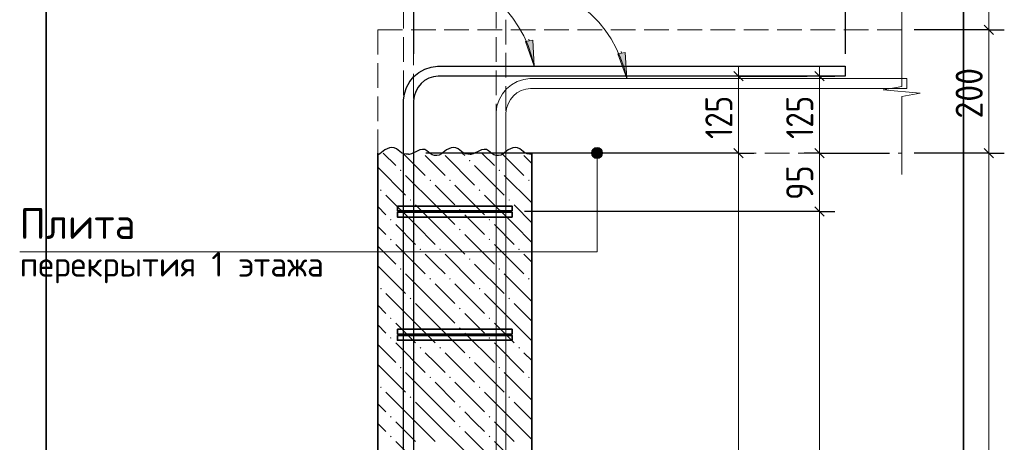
# Model space of a CAD drawing. Header units: millimetres. Extents: x 0 to 42000, y 0 to 29700.
# Tile 8 of 21: x 13305 to 21289, y 21684 to 25115. Entities that reach past the tile are written whole.
import ezdxf

# ---------------------------------------------------------------- set-up
doc = ezdxf.new("R2010")
doc.units = ezdxf.units.MM
doc.linetypes.add('______2', pattern=[270, 200, -70])
for name, color, linetype, lineweight in [('S1 Продольная арматура', 52, 'Continuous', 25), ('S2 ДОП Продольная арматура', 52, 'Continuous', 25), ('Standard', 7, 'Continuous', 25), ('ЖБ Перекрытие верхний уровень', 7, 'Continuous', 18), ('Затяжка', 52, 'Continuous', 25), ('Позиционная метка диаметр_ шаг', 7, 'Continuous', 13), ('Позиционная метка линия выноска', 7, 'Continuous', 13), ('Примечания', 7, 'Continuous', 13), ('Хомут', 52, 'Continuous', 25)]:
    doc.layers.add(name, color=color, linetype=linetype, lineweight=lineweight)
doc.layers.add('ЖБ Пилон', color=7, linetype='______2', lineweight=13, true_color=0xa0a0a0)
doc.styles.add('ISOCPEUR', font='txt')

msp = doc.modelspace()

# ---------------------------------------------------------------- hatches: boundary and pattern name
at = {"layer": 'ЖБ Пилон', "linetype": 'Continuous', "lineweight": 18, "transparency": 33554687}
for points in [[(16947.5, 23970.8), (16954, 23977.3), (16960.5, 23970.8), (16954, 23964.3)], [(16387.5, 23890.8), (16394, 23897.3), (16400.5, 23890.8), (16394, 23884.3)], [(17187.5, 23890.8), (17194, 23897.3), (17200.5, 23890.8), (17194, 23884.3)], [(16627.5, 23810.8), (16634, 23817.3), (16640.5, 23810.8), (16634, 23804.3)], [(16787.5, 23810.8), (16794, 23817.3), (16800.5, 23810.8), (16794, 23804.3)], [(17427.5, 23810.8), (17434, 23817.3), (17440.5, 23810.8), (17434, 23804.3)], [(16227.5, 23730.8), (16234, 23737.3), (16240.5, 23730.8), (16234, 23724.3)], [(17027.5, 23730.8), (17034, 23737.3), (17040.5, 23730.8), (17034, 23724.3)], [(16467.5, 23650.8), (16474, 23657.3), (16480.5, 23650.8), (16474, 23644.3)], [(17267.5, 23650.8), (17274, 23657.3), (17280.5, 23650.8), (17274, 23644.3)], [(16867.5, 23570.8), (16874, 23577.3), (16880.5, 23570.8), (16874, 23564.3)], [(16307.5, 23490.8), (16314, 23497.3), (16320.5, 23490.8), (16314, 23484.3)], [(17107.5, 23490.8), (17114, 23497.3), (17120.5, 23490.8), (17114, 23484.3)], [(16867.5, 23410.8), (16874, 23417.3), (16880.5, 23410.8), (16874, 23404.3)], [(16307.5, 23330.8), (16314, 23337.3), (16320.5, 23330.8), (16314, 23324.3)], [(17107.5, 23330.8), (17114, 23337.3), (17120.5, 23330.8), (17114, 23324.3)], [(16547.5, 23250.8), (16554, 23257.3), (16560.5, 23250.8), (16554, 23244.3)], [(16707.5, 23250.8), (16714, 23257.3), (16720.5, 23250.8), (16714, 23244.3)], [(17347.5, 23250.8), (17354, 23257.3), (17360.5, 23250.8), (17354, 23244.3)], [(16947.5, 23170.8), (16954, 23177.3), (16960.5, 23170.8), (16954, 23164.3)], [(16387.5, 23090.8), (16394, 23097.3), (16400.5, 23090.8), (16394, 23084.3)], [(17187.5, 23090.8), (17194, 23097.3), (17200.5, 23090.8), (17194, 23084.3)], [(16627.5, 23010.8), (16634, 23017.3), (16640.5, 23010.8), (16634, 23004.3)], [(16787.5, 23010.8), (16794, 23017.3), (16800.5, 23010.8), (16794, 23004.3)], [(17427.5, 23010.8), (17434, 23017.3), (17440.5, 23010.8), (17434, 23004.3)], [(16227.5, 22930.8), (16234, 22937.3), (16240.5, 22930.8), (16234, 22924.3)], [(17027.5, 22930.8), (17034, 22937.3), (17040.5, 22930.8), (17034, 22924.3)], [(16467.5, 22850.8), (16474, 22857.3), (16480.5, 22850.8), (16474, 22844.3)], [(17267.5, 22850.8), (17274, 22857.3), (17280.5, 22850.8), (17274, 22844.3)], [(16867.5, 22770.8), (16874, 22777.3), (16880.5, 22770.8), (16874, 22764.3)], [(16307.5, 22690.8), (16314, 22697.3), (16320.5, 22690.8), (16314, 22684.3)], [(17107.5, 22690.8), (17114, 22697.3), (17120.5, 22690.8), (17114, 22684.3)], [(16867.5, 22610.8), (16874, 22617.3), (16880.5, 22610.8), (16874, 22604.3)], [(16307.5, 22530.8), (16314, 22537.3), (16320.5, 22530.8), (16314, 22524.3)], [(17107.5, 22530.8), (17114, 22537.3), (17120.5, 22530.8), (17114, 22524.3)], [(16547.5, 22450.8), (16554, 22457.3), (16560.5, 22450.8), (16554, 22444.3)], [(16707.5, 22450.8), (16714, 22457.3), (16720.5, 22450.8), (16714, 22444.3)], [(17347.5, 22450.8), (17354, 22457.3), (17360.5, 22450.8), (17354, 22444.3)], [(16947.5, 22370.8), (16954, 22377.3), (16960.5, 22370.8), (16954, 22364.3)], [(16387.5, 22290.8), (16394, 22297.3), (16400.5, 22290.8), (16394, 22284.3)], [(17187.5, 22290.8), (17194, 22297.3), (17200.5, 22290.8), (17194, 22284.3)], [(16627.5, 22210.8), (16634, 22217.3), (16640.5, 22210.8), (16634, 22204.3)], [(16787.5, 22210.8), (16794, 22217.3), (16800.5, 22210.8), (16794, 22204.3)], [(17427.5, 22210.8), (17434, 22217.3), (17440.5, 22210.8), (17434, 22204.3)], [(16227.5, 22130.8), (16234, 22137.3), (16240.5, 22130.8), (16234, 22124.3)], [(17027.5, 22130.8), (17034, 22137.3), (17040.5, 22130.8), (17034, 22124.3)], [(16467.5, 22050.8), (16474, 22057.3), (16480.5, 22050.8), (16474, 22044.3)], [(17267.5, 22050.8), (17274, 22057.3), (17280.5, 22050.8), (17274, 22044.3)], [(16867.5, 21970.8), (16874, 21977.3), (16880.5, 21970.8), (16874, 21964.3)], [(16307.5, 21890.8), (16314, 21897.3), (16320.5, 21890.8), (16314, 21884.3)], [(17107.5, 21890.8), (17114, 21897.3), (17120.5, 21890.8), (17114, 21884.3)], [(16867.5, 21810.8), (16874, 21817.3), (16880.5, 21810.8), (16874, 21804.3)], [(16307.5, 21730.8), (16314, 21737.3), (16320.5, 21730.8), (16314, 21724.3)], [(17107.5, 21730.8), (17114, 21737.3), (17120.5, 21730.8), (17114, 21724.3)]]:
    msp.add_hatch(color=7, dxfattribs=at).paths.add_polyline_path(points, flags=16)
at = {"layer": 'Позиционная метка линия выноска', "linetype": 'Continuous', "lineweight": 13, "transparency": 33554687}
for points in [[(18025.6, 24054.3), (17948.2, 24054.3), (17941.9, 24031.8)], [(18025.6, 24054.3), (17941.9, 24031.8), (18031.9, 24031.8)], [(18009.4, 24070.5), (17964.4, 24070.5), (17948.2, 24054.3)], [(18009.4, 24070.5), (17948.2, 24054.3), (18025.6, 24054.3)], [(17964.4, 24070.5), (18009.4, 24070.5), (17986.9, 24076.8)], [(18031.9, 24031.8), (17941.9, 24031.8), (17948.2, 24009.3)], [(18031.9, 24031.8), (17948.2, 24009.3), (18025.6, 24009.3)], [(18025.6, 24009.3), (17948.2, 24009.3), (17964.4, 23993.1)], [(18025.6, 24009.3), (17964.4, 23993.1), (18009.4, 23993.1)], [(18009.4, 23993.1), (17964.4, 23993.1), (17986.9, 23986.8)]]:
    msp.add_hatch(color=7, dxfattribs=at).paths.add_polyline_path(points)
at = {"layer": 'Примечания', "linetype": 'Continuous', "lineweight": 13, "transparency": 33554687}
for points in [[(17464.7, 24948.5), (17477.6, 24736.8), (17405.9, 24936.5)], [(18214.7, 24848.5), (18227.6, 24636.8), (18155.9, 24836.5)]]:
    msp.add_hatch(color=7, dxfattribs=at).paths.add_polyline_path(points, flags=16)

# ---------------------------------------------------------------- linework, layer by layer
at = {"layer": 'S1 Продольная арматура', "color": 7, "linetype": 'Continuous', "lineweight": 18, "transparency": 33554687}
for points in [[(16418, 6131.8), (16418, 24462.4), (16425, 24512.6), (16442.2, 24564.8), (16469.1, 24612.9), (16502.2, 24652.5), (16541.8, 24685.6), (16589.9, 24712.6), (16642.2, 24729.8), (16692.4, 24736.8), (19998, 24736.8), (19998, 24656.8), (16697.9, 24656.8), (16660.4, 24651.5), (16622.3, 24639), (16587.4, 24619.5), (16559, 24595.7), (16535.3, 24567.4), (16515.8, 24532.5), (16503.2, 24494.4), (16498, 24456.8), (16498, 6131.8), (16418, 6131.8)], [(16418, 6131.8), (16418, 24462.4), (16425, 24512.6), (16442.2, 24564.8), (16469.1, 24612.9), (16502.2, 24652.5), (16541.8, 24685.6), (16589.9, 24712.6), (16642.2, 24729.8), (16692.4, 24736.8), (19998, 24736.8), (19998, 24656.8), (16697.9, 24656.8), (16660.4, 24651.5), (16622.3, 24639), (16587.4, 24619.5), (16559, 24595.7), (16535.3, 24567.4), (16515.8, 24532.5), (16503.2, 24494.4), (16498, 24456.8), (16498, 6131.8), (16418, 6131.8)], [(16418, 6131.8), (16418, 24462.4), (16425, 24512.6), (16442.2, 24564.8), (16469.1, 24612.9), (16502.2, 24652.5), (16541.8, 24685.6), (16589.9, 24712.6), (16642.2, 24729.8), (16692.4, 24736.8), (19998, 24736.8), (19998, 24656.8), (16697.9, 24656.8), (16660.4, 24651.5), (16622.3, 24639), (16587.4, 24619.5), (16559, 24595.7), (16535.3, 24567.4), (16515.8, 24532.5), (16503.2, 24494.4), (16498, 24456.8), (16498, 6131.8), (16418, 6131.8)], [(16418, 6131.8), (16418, 24462.4), (16425, 24512.6), (16442.2, 24564.8), (16469.1, 24612.9), (16502.2, 24652.5), (16541.8, 24685.6), (16589.9, 24712.6), (16642.2, 24729.8), (16692.4, 24736.8), (19998, 24736.8), (19998, 24656.8), (16697.9, 24656.8), (16660.4, 24651.5), (16622.3, 24639), (16587.4, 24619.5), (16559, 24595.7), (16535.3, 24567.4), (16515.8, 24532.5), (16503.2, 24494.4), (16498, 24456.8), (16498, 6131.8), (16418, 6131.8)], [(16418, 6131.8), (16418, 24462.4), (16425, 24512.6), (16442.2, 24564.8), (16469.1, 24612.9), (16502.2, 24652.5), (16541.8, 24685.6), (16589.9, 24712.6), (16642.2, 24729.8), (16692.4, 24736.8), (19998, 24736.8), (19998, 24656.8), (16697.9, 24656.8), (16660.4, 24651.5), (16622.3, 24639), (16587.4, 24619.5), (16559, 24595.7), (16535.3, 24567.4), (16515.8, 24532.5), (16503.2, 24494.4), (16498, 24456.8), (16498, 6131.8), (16418, 6131.8)], [(16418, 6131.8), (16418, 24462.4), (16425, 24512.6), (16442.2, 24564.8), (16469.1, 24612.9), (16502.2, 24652.5), (16541.8, 24685.6), (16589.9, 24712.6), (16642.2, 24729.8), (16692.4, 24736.8), (19998, 24736.8), (19998, 24656.8), (16697.9, 24656.8), (16660.4, 24651.5), (16622.3, 24639), (16587.4, 24619.5), (16559, 24595.7), (16535.3, 24567.4), (16515.8, 24532.5), (16503.2, 24494.4), (16498, 24456.8), (16498, 6131.8), (16418, 6131.8)], [(17168, 6131.8), (17168, 24362.4), (17175, 24412.6), (17192.2, 24464.8), (17219.1, 24512.9), (17252.2, 24552.5), (17291.8, 24585.6), (17339.9, 24612.6), (17392.2, 24629.8), (17442.4, 24636.8), (20498, 24636.8), (20498, 24556.8), (17447.9, 24556.8), (17410.4, 24551.5), (17372.3, 24539), (17337.4, 24519.5), (17309, 24495.7), (17285.3, 24467.4), (17265.8, 24432.5), (17253.2, 24394.4), (17248, 24356.8), (17248, 6131.8), (17168, 6131.8)], [(17168, 6131.8), (17168, 24362.4), (17175, 24412.6), (17192.2, 24464.8), (17219.1, 24512.9), (17252.2, 24552.5), (17291.8, 24585.6), (17339.9, 24612.6), (17392.2, 24629.8), (17442.4, 24636.8), (20498, 24636.8), (20498, 24556.8), (17447.9, 24556.8), (17410.4, 24551.5), (17372.3, 24539), (17337.4, 24519.5), (17309, 24495.7), (17285.3, 24467.4), (17265.8, 24432.5), (17253.2, 24394.4), (17248, 24356.8), (17248, 6131.8), (17168, 6131.8)], [(17168, 6131.8), (17168, 24362.4), (17175, 24412.6), (17192.2, 24464.8), (17219.1, 24512.9), (17252.2, 24552.5), (17291.8, 24585.6), (17339.9, 24612.6), (17392.2, 24629.8), (17442.4, 24636.8), (20498, 24636.8), (20498, 24556.8), (17447.9, 24556.8), (17410.4, 24551.5), (17372.3, 24539), (17337.4, 24519.5), (17309, 24495.7), (17285.3, 24467.4), (17265.8, 24432.5), (17253.2, 24394.4), (17248, 24356.8), (17248, 6131.8), (17168, 6131.8)], [(17168, 6131.8), (17168, 24362.4), (17175, 24412.6), (17192.2, 24464.8), (17219.1, 24512.9), (17252.2, 24552.5), (17291.8, 24585.6), (17339.9, 24612.6), (17392.2, 24629.8), (17442.4, 24636.8), (20498, 24636.8), (20498, 24556.8), (17447.9, 24556.8), (17410.4, 24551.5), (17372.3, 24539), (17337.4, 24519.5), (17309, 24495.7), (17285.3, 24467.4), (17265.8, 24432.5), (17253.2, 24394.4), (17248, 24356.8), (17248, 6131.8), (17168, 6131.8)], [(17168, 6131.8), (17168, 24362.4), (17175, 24412.6), (17192.2, 24464.8), (17219.1, 24512.9), (17252.2, 24552.5), (17291.8, 24585.6), (17339.9, 24612.6), (17392.2, 24629.8), (17442.4, 24636.8), (20498, 24636.8), (20498, 24556.8), (17447.9, 24556.8), (17410.4, 24551.5), (17372.3, 24539), (17337.4, 24519.5), (17309, 24495.7), (17285.3, 24467.4), (17265.8, 24432.5), (17253.2, 24394.4), (17248, 24356.8), (17248, 6131.8), (17168, 6131.8)], [(17168, 6131.8), (17168, 24362.4), (17175, 24412.6), (17192.2, 24464.8), (17219.1, 24512.9), (17252.2, 24552.5), (17291.8, 24585.6), (17339.9, 24612.6), (17392.2, 24629.8), (17442.4, 24636.8), (20498, 24636.8), (20498, 24556.8), (17447.9, 24556.8), (17410.4, 24551.5), (17372.3, 24539), (17337.4, 24519.5), (17309, 24495.7), (17285.3, 24467.4), (17265.8, 24432.5), (17253.2, 24394.4), (17248, 24356.8), (17248, 6131.8), (17168, 6131.8)]]:
    msp.add_lwpolyline(points, dxfattribs=at)
at = {"layer": 'S2 ДОП Продольная арматура', "color": 28, "linetype": 'Continuous', "lineweight": 25, "true_color": 0x50140a, "transparency": 33554687}
msp.add_lwpolyline([(16418, 16156.8), (16418, 24462.4), (16425, 24512.6), (16442.2, 24564.8), (16469.1, 24612.9), (16502.2, 24652.5), (16541.8, 24685.6), (16589.9, 24712.6), (16642.2, 24729.8), (16692.4, 24736.8), (19998, 24736.8), (19998, 24656.8), (16697.9, 24656.8), (16660.4, 24651.5), (16622.3, 24639), (16587.4, 24619.5), (16559, 24595.7), (16535.3, 24567.4), (16515.8, 24532.5), (16503.2, 24494.4), (16498, 24456.8), (16498, 16156.8), (16418, 16156.8)], dxfattribs=at)
msp.add_lwpolyline([(16418, 16156.8), (16418, 24462.4), (16425, 24512.6), (16442.2, 24564.8), (16469.1, 24612.9), (16502.2, 24652.5), (16541.8, 24685.6), (16589.9, 24712.6), (16642.2, 24729.8), (16692.4, 24736.8), (19998, 24736.8), (19998, 24656.8), (16697.9, 24656.8), (16660.4, 24651.5), (16622.3, 24639), (16587.4, 24619.5), (16559, 24595.7), (16535.3, 24567.4), (16515.8, 24532.5), (16503.2, 24494.4), (16498, 24456.8), (16498, 16156.8), (16418, 16156.8)], dxfattribs=at)
msp.add_lwpolyline([(16418, 16156.8), (16418, 24462.4), (16425, 24512.6), (16442.2, 24564.8), (16469.1, 24612.9), (16502.2, 24652.5), (16541.8, 24685.6), (16589.9, 24712.6), (16642.2, 24729.8), (16692.4, 24736.8), (19998, 24736.8), (19998, 24656.8), (16697.9, 24656.8), (16660.4, 24651.5), (16622.3, 24639), (16587.4, 24619.5), (16559, 24595.7), (16535.3, 24567.4), (16515.8, 24532.5), (16503.2, 24494.4), (16498, 24456.8), (16498, 16156.8), (16418, 16156.8)], dxfattribs=at)
msp.add_lwpolyline([(16418, 16156.8), (16418, 24462.4), (16425, 24512.6), (16442.2, 24564.8), (16469.1, 24612.9), (16502.2, 24652.5), (16541.8, 24685.6), (16589.9, 24712.6), (16642.2, 24729.8), (16692.4, 24736.8), (19998, 24736.8), (19998, 24656.8), (16697.9, 24656.8), (16660.4, 24651.5), (16622.3, 24639), (16587.4, 24619.5), (16559, 24595.7), (16535.3, 24567.4), (16515.8, 24532.5), (16503.2, 24494.4), (16498, 24456.8), (16498, 16156.8), (16418, 16156.8)], dxfattribs=at)
msp.add_lwpolyline([(16418, 16156.8), (16418, 24462.4), (16425, 24512.6), (16442.2, 24564.8), (16469.1, 24612.9), (16502.2, 24652.5), (16541.8, 24685.6), (16589.9, 24712.6), (16642.2, 24729.8), (16692.4, 24736.8), (19998, 24736.8), (19998, 24656.8), (16697.9, 24656.8), (16660.4, 24651.5), (16622.3, 24639), (16587.4, 24619.5), (16559, 24595.7), (16535.3, 24567.4), (16515.8, 24532.5), (16503.2, 24494.4), (16498, 24456.8), (16498, 16156.8), (16418, 16156.8)], dxfattribs=at)
msp.add_lwpolyline([(16418, 16156.8), (16418, 24462.4), (16425, 24512.6), (16442.2, 24564.8), (16469.1, 24612.9), (16502.2, 24652.5), (16541.8, 24685.6), (16589.9, 24712.6), (16642.2, 24729.8), (16692.4, 24736.8), (19998, 24736.8), (19998, 24656.8), (16697.9, 24656.8), (16660.4, 24651.5), (16622.3, 24639), (16587.4, 24619.5), (16559, 24595.7), (16535.3, 24567.4), (16515.8, 24532.5), (16503.2, 24494.4), (16498, 24456.8), (16498, 16156.8), (16418, 16156.8)], dxfattribs=at)
msp.add_lwpolyline([(16418, 16156.8), (16418, 24462.4), (16425, 24512.6), (16442.2, 24564.8), (16469.1, 24612.9), (16502.2, 24652.5), (16541.8, 24685.6), (16589.9, 24712.6), (16642.2, 24729.8), (16692.4, 24736.8), (19998, 24736.8), (19998, 24656.8), (16697.9, 24656.8), (16660.4, 24651.5), (16622.3, 24639), (16587.4, 24619.5), (16559, 24595.7), (16535.3, 24567.4), (16515.8, 24532.5), (16503.2, 24494.4), (16498, 24456.8), (16498, 16156.8), (16418, 16156.8)], dxfattribs=at)
msp.add_lwpolyline([(16418, 16156.8), (16418, 24462.4), (16425, 24512.6), (16442.2, 24564.8), (16469.1, 24612.9), (16502.2, 24652.5), (16541.8, 24685.6), (16589.9, 24712.6), (16642.2, 24729.8), (16692.4, 24736.8), (19998, 24736.8), (19998, 24656.8), (16697.9, 24656.8), (16660.4, 24651.5), (16622.3, 24639), (16587.4, 24619.5), (16559, 24595.7), (16535.3, 24567.4), (16515.8, 24532.5), (16503.2, 24494.4), (16498, 24456.8), (16498, 16156.8), (16418, 16156.8)], dxfattribs=at)
msp.add_lwpolyline([(16418, 16156.8), (16418, 24462.4), (16425, 24512.6), (16442.2, 24564.8), (16469.1, 24612.9), (16502.2, 24652.5), (16541.8, 24685.6), (16589.9, 24712.6), (16642.2, 24729.8), (16692.4, 24736.8), (19998, 24736.8), (19998, 24656.8), (16697.9, 24656.8), (16660.4, 24651.5), (16622.3, 24639), (16587.4, 24619.5), (16559, 24595.7), (16535.3, 24567.4), (16515.8, 24532.5), (16503.2, 24494.4), (16498, 24456.8), (16498, 16156.8), (16418, 16156.8)], dxfattribs=at)
msp.add_lwpolyline([(16418, 16156.8), (16418, 24462.4), (16425, 24512.6), (16442.2, 24564.8), (16469.1, 24612.9), (16502.2, 24652.5), (16541.8, 24685.6), (16589.9, 24712.6), (16642.2, 24729.8), (16692.4, 24736.8), (19998, 24736.8), (19998, 24656.8), (16697.9, 24656.8), (16660.4, 24651.5), (16622.3, 24639), (16587.4, 24619.5), (16559, 24595.7), (16535.3, 24567.4), (16515.8, 24532.5), (16503.2, 24494.4), (16498, 24456.8), (16498, 16156.8), (16418, 16156.8)], dxfattribs=at)
at = {"layer": 'Standard', "color": 7, "linetype": 'Continuous', "lineweight": -3, "transparency": 33554687}
for p, q in [((16498, 25786.6), (16498, 24836.8)), ((19998, 25786.6), (19998, 24836.8)), ((21164.3, 25031.8), (21039.3, 25031.8)), ((21164.3, 25031.8), (21289.3, 25031.8)), ((19134.4, 24656.8), (19009.4, 24656.8)), ((19134.4, 24656.8), (19259.4, 24656.8)), ((19134.4, 24656.8), (19690.4, 24656.8)), ((19790.4, 24656.8), (19665.4, 24656.8)), ((19790.4, 24656.8), (19915.4, 24656.8)), ((19790.4, 24656.8), (19898, 24656.8)), ((19134.4, 24031.8), (19009.4, 24031.8)), ((19134.4, 24031.8), (19259.4, 24031.8)), ((19790.4, 24031.8), (19665.4, 24031.8)), ((19790.4, 24031.8), (19915.4, 24031.8)), ((19790.4, 24031.8), (20358, 24031.8)), ((21164.3, 24031.8), (21039.3, 24031.8)), ((21164.3, 24031.8), (21289.3, 24031.8)), ((19790.4, 23556.8), (19665.4, 23556.8)), ((19790.4, 23556.8), (19915.4, 23556.8))]:
    msp.add_line(p, q, dxfattribs=at)
at = {"layer": 'Standard', "color": 7, "linetype": 'Continuous', "lineweight": 25, "transparency": 33554687}
for p, q in [((21126.8, 25069.3), (21201.8, 24994.3)), ((19171.9, 24619.3), (19096.9, 24694.3)), ((19827.9, 24619.3), (19752.9, 24694.3)), ((19171.9, 23994.3), (19096.9, 24069.3)), ((19827.9, 23994.3), (19752.9, 24069.3)), ((21126.8, 24069.3), (21201.8, 23994.3)), ((19827.9, 23519.3), (19752.9, 23594.3))]:
    msp.add_line(p, q, dxfattribs=at)
at = {"layer": 'Standard', "color": 7, "linetype": 'Continuous', "lineweight": 13, "transparency": 33554687}
for p, q in [((21164.3, 25031.8), (21164.3, 24031.8)), ((19134.4, 24656.8), (19134.4, 24731.8)), ((19790.4, 24656.8), (19790.4, 24731.8)), ((19134.4, 24031.8), (19134.4, 24656.8)), ((19790.4, 24031.8), (19790.4, 24656.8)), ((19790.4, 23556.8), (19790.4, 24031.8)), ((21164.3, 24031.8), (21164.3, 6131.8)), ((19790.4, 12556.8), (19790.4, 23556.8))]:
    msp.add_line(p, q, dxfattribs=at)
for points in [[(21164.3, 26862.4), (21164.3, 25691.6), (21164.3, 25691.6), (21164.3, 25031.8)], [(19134.4, 16156.8), (19134.4, 19804.1), (19134.4, 19804.1), (19134.4, 24031.8)]]:
    msp.add_lwpolyline(points, dxfattribs=at)
at = {"layer": 'Standard', "color": 254, "linetype": 'Continuous', "lineweight": 35, "true_color": 0xc4c4ff, "transparency": 33554687}
msp.add_lwpolyline([(13518, 3631.8), (20958, 3631.8), (20958, 26033.4), (13518, 26033.4), (13518, 3631.8)], dxfattribs=at)
at = {"layer": 'Standard', "color": 7, "linetype": 'Continuous', "lineweight": -3, "transparency": 33554687}
for points in [[(21164.3, 25031.8), (21147.3, 25031.8), (21147.3, 25031.8), (21147.3, 25031.8), (21147.3, 25031.8), (21147.3, 25031.8), (21147.3, 25031.8), (20558, 25031.8)], [(19134.4, 24031.8), (19117.4, 24031.8), (19117.4, 24031.8), (16598, 24031.8)], [(21164.3, 24031.8), (21147.3, 24031.8), (21147.3, 24031.8), (21147.3, 24031.8), (21147.3, 24031.8), (20558, 24031.8)], [(19790.4, 23556.8), (19773.4, 23556.8), (19773.4, 23556.8), (19773.4, 23556.8), (19773.4, 23556.8), (17398, 23556.8)]]:
    msp.add_lwpolyline(points, dxfattribs=at)
at = {"layer": 'ЖБ Перекрытие верхний уровень', "color": 7, "linetype": '______2', "lineweight": 18, "transparency": 33554687}
for p, q in [((16208, 25031.8), (16208, 24031.8)), ((20458, 25031.8), (16208, 25031.8)), ((17458, 24031.8), (20458, 24031.8))]:
    msp.add_line(p, q, dxfattribs=at)
at = {"layer": 'ЖБ Пилон', "color": 7, "linetype": 'Continuous', "lineweight": 35, "transparency": 33554687}
for p, q in [((16208, 24031.8), (16208, 6131.8)), ((17458, 6131.8), (17458, 24031.8))]:
    msp.add_line(p, q, dxfattribs=at)
at = {"layer": 'ЖБ Пилон', "color": 9, "linetype": 'Continuous', "lineweight": 18, "true_color": 0xc7c7c7, "transparency": 33554687}
for p, q in [((16253, 24031.8), (16354, 23930.8)), ((16413, 24031.8), (16594, 23850.8)), ((16674, 23930.8), (16594, 24010.8)), ((16754, 24010.8), (16994, 23770.8)), ((16893, 24031.8), (16914, 24010.8)), ((17053, 24031.8), (17154, 23930.8)), ((17213, 24031.8), (17394, 23850.8)), ((17458, 23946.8), (17394, 24010.8)), ((16208, 23916.8), (16434, 23690.8)), ((16754, 23850.8), (16674, 23930.8)), ((16994, 23930.8), (17234, 23690.8)), ((16674, 23610.8), (16434, 23850.8)), ((17458, 23626.8), (17234, 23850.8)), ((16674, 23770.8), (16834, 23610.8)), ((16834, 23770.8), (17074, 23530.8)), ((16514, 23450.8), (16274, 23690.8)), ((17314, 23450.8), (17074, 23690.8)), ((16208, 23596.8), (16274, 23530.8)), ((16514, 23610.8), (16674, 23450.8)), ((16674, 23610.8), (16834, 23450.8)), ((17314, 23610.8), (17458, 23466.8)), ((16994, 23450.8), (16914, 23530.8)), ((16274, 23370.8), (16208, 23436.8)), ((16354, 23450.8), (16514, 23290.8)), ((16514, 23450.8), (16674, 23290.8)), ((16674, 23450.8), (16914, 23210.8)), ((17074, 23370.8), (16994, 23450.8)), ((17154, 23450.8), (17314, 23290.8)), ((17314, 23450.8), (17458, 23306.8)), ((16914, 23370.8), (17154, 23130.8)), ((16208, 23276.8), (16354, 23130.8)), ((16354, 23290.8), (16594, 23050.8)), ((17154, 23290.8), (17394, 23050.8)), ((16674, 23130.8), (16594, 23210.8)), ((16754, 23210.8), (16994, 22970.8)), ((17458, 23146.8), (17394, 23210.8)), ((16208, 23116.8), (16434, 22890.8)), ((16754, 23050.8), (16674, 23130.8)), ((16994, 23130.8), (17234, 22890.8)), ((16674, 22810.8), (16434, 23050.8)), ((17458, 22826.8), (17234, 23050.8)), ((16674, 22970.8), (16834, 22810.8)), ((16834, 22970.8), (17074, 22730.8)), ((16514, 22650.8), (16274, 22890.8)), ((17314, 22650.8), (17074, 22890.8)), ((16208, 22796.8), (16274, 22730.8)), ((16514, 22810.8), (16674, 22650.8)), ((16674, 22810.8), (16834, 22650.8)), ((17314, 22810.8), (17458, 22666.8)), ((16994, 22650.8), (16914, 22730.8)), ((16274, 22570.8), (16208, 22636.8)), ((16354, 22650.8), (16514, 22490.8)), ((16514, 22650.8), (16674, 22490.8)), ((16674, 22650.8), (16914, 22410.8)), ((17074, 22570.8), (16994, 22650.8)), ((17154, 22650.8), (17314, 22490.8)), ((17314, 22650.8), (17458, 22506.8)), ((16914, 22570.8), (17154, 22330.8)), ((16208, 22476.8), (16354, 22330.8)), ((16354, 22490.8), (16594, 22250.8)), ((17154, 22490.8), (17394, 22250.8)), ((16674, 22330.8), (16594, 22410.8)), ((16754, 22410.8), (16994, 22170.8)), ((17458, 22346.8), (17394, 22410.8)), ((16208, 22316.8), (16434, 22090.8)), ((16754, 22250.8), (16674, 22330.8)), ((16994, 22330.8), (17234, 22090.8)), ((16674, 22010.8), (16434, 22250.8)), ((17458, 22026.8), (17234, 22250.8)), ((16674, 22170.8), (16834, 22010.8)), ((16834, 22170.8), (17074, 21930.8)), ((16514, 21850.8), (16274, 22090.8)), ((17314, 21850.8), (17074, 22090.8)), ((16208, 21996.8), (16274, 21930.8)), ((16514, 22010.8), (16674, 21850.8)), ((16674, 22010.8), (16834, 21850.8)), ((17314, 22010.8), (17458, 21866.8)), ((16994, 21850.8), (16914, 21930.8)), ((16274, 21770.8), (16208, 21836.8)), ((16354, 21850.8), (16514, 21690.8)), ((16514, 21850.8), (16674, 21690.8)), ((16674, 21850.8), (16914, 21610.8)), ((17074, 21770.8), (16994, 21850.8)), ((17154, 21850.8), (17314, 21690.8)), ((17314, 21850.8), (17458, 21706.8)), ((16914, 21770.8), (17154, 21530.8)), ((16354, 21690.8), (16594, 21450.8)), ((17154, 21690.8), (17394, 21450.8))]:
    msp.add_line(p, q, dxfattribs=at)
at = {"layer": 'Затяжка', "color": 7, "linetype": 'Continuous', "lineweight": 35, "transparency": 33554687}
for points in [[(16368, 23601.8), (17298, 23601.8), (17298, 23561.8), (16368, 23561.8), (16368, 23601.8)], [(16368, 23601.8), (17298, 23601.8), (17298, 23561.8), (16368, 23561.8), (16368, 23601.8)], [(16368, 22601.8), (17298, 22601.8), (17298, 22561.8), (16368, 22561.8), (16368, 22601.8)], [(16368, 22601.8), (17298, 22601.8), (17298, 22561.8), (16368, 22561.8), (16368, 22601.8)]]:
    msp.add_lwpolyline(points, dxfattribs=at)
at = {"layer": 'Позиционная метка линия выноска', "color": 7, "linetype": 'Continuous', "lineweight": 13, "transparency": 33554687}
for p, q in [((17986.9, 24076.8), (17986.9, 24076.8)), ((17941.9, 24031.8), (17941.9, 24031.8)), ((17986.9, 23986.8), (17986.9, 23986.8)), ((18031.9, 24031.8), (18031.9, 24031.8))]:
    msp.add_line(p, q, dxfattribs=at)
msp.add_lwpolyline([(17986.9, 24031.8), (17986.9, 23229.6), (13304.6, 23229.6)], dxfattribs=at)
msp.add_circle((17986.9, 24031.8), 45, dxfattribs=at)
at = {"layer": 'Примечания', "color": 7, "linetype": '______2', "lineweight": 13, "transparency": 33554687}
for p, q in [((16418, 26862.4), (16418, 24462.4)), ((16498, 24474.1), (16498, 26862.4)), ((17168, 26862.4), (17168, 24362.4)), ((17248, 24374.1), (17248, 26862.4))]:
    msp.add_line(p, q, dxfattribs=at)
at = {"layer": 'Примечания', "color": 7, "linetype": 'Continuous', "lineweight": 13, "transparency": 33554687}
for p, q in [((20458, 25206.8), (20458, 24572.3)), ((17405.9, 24936.5), (17464.7, 24948.5)), ((17477.6, 24736.8), (17405.9, 24936.5)), ((17435.3, 24942.5), (17432.3, 24957.2)), ((17464.7, 24948.5), (17477.6, 24736.8)), ((18155.9, 24836.5), (18214.7, 24848.5)), ((18227.6, 24636.8), (18155.9, 24836.5)), ((18185.3, 24842.5), (18182.3, 24857.2)), ((18214.7, 24848.5), (18227.6, 24636.8)), ((17477.6, 24736.8), (17477.6, 24736.8)), ((17477.6, 24736.8), (17477.6, 24736.8)), ((17477.6, 24736.8), (17477.6, 24736.8)), ((18227.6, 24636.8), (18227.6, 24636.8)), ((18227.6, 24636.8), (18227.6, 24636.8)), ((18227.6, 24636.8), (18227.6, 24636.8)), ((20458, 24572.3), (20308, 24545.3)), ((20308, 24545.3), (20608, 24518.3)), ((20608, 24518.3), (20458, 24491.3)), ((20458, 24491.3), (20458, 23856.8)), ((20458, 23856.8), (20458, 23856.8))]:
    msp.add_line(p, q, dxfattribs=at)
at = {"layer": 'Примечания', "color": 7, "linetype": 'Continuous', "lineweight": 25, "transparency": 33554687}
for points in [[(16458, 24023), (16439.5, 24022.8), (16419.5, 24025.7), (16401.5, 24032.3), (16387, 24043.2), (16374.5, 24056.1), (16360, 24067.1), (16341.5, 24073.7), (16322, 24077.5), (16302.5, 24073.2), (16284.5, 24066.1), (16267, 24058.1), (16252, 24047.4), (16238, 24035.9), (16224, 24024.5), (16208, 24016)], [(16958, 24023), (16939.5, 24022.8), (16919.5, 24025.7), (16901.5, 24032.3), (16887, 24043.2), (16874.5, 24056.1), (16860, 24067.1), (16841.5, 24073.7), (16822, 24077.5), (16802.5, 24073.2), (16784.5, 24066.1), (16767, 24058.1), (16752, 24047.4), (16738, 24035.9), (16724, 24024.5), (16707, 24015.5), (16688, 24010.7), (16668, 24011.4), (16648.5, 24016.7), (16634, 24027.3), (16621, 24039.8), (16607, 24051.2), (16590, 24059.7), (16570, 24061.7), (16550.5, 24056.9), (16533, 24049.3), (16516, 24040.8), (16498.5, 24032.5), (16481.5, 24024.5), (16462, 24020.6), (16458, 24020.3)], [(17458, 24023), (17439.5, 24022.8), (17419.5, 24025.7), (17401.5, 24032.3), (17387, 24043.2), (17374.5, 24056.1), (17360, 24067.1), (17341.5, 24073.7), (17322, 24077.5), (17302.5, 24073.2), (17284.5, 24066.1), (17267, 24058.1), (17252, 24047.4), (17238, 24035.9), (17224, 24024.5), (17207, 24015.5), (17188, 24010.7), (17168, 24011.4), (17148.5, 24016.7), (17134, 24027.3), (17121, 24039.8), (17107, 24051.2), (17090, 24059.7), (17070, 24061.7), (17050.5, 24056.9), (17033, 24049.3), (17016, 24040.8), (16998.5, 24032.5), (16981.5, 24024.5), (16962, 24020.6), (16958, 24020.3)]]:
    msp.add_lwpolyline(points, dxfattribs=at)
at = {"layer": 'Примечания', "color": 7, "linetype": 'Continuous', "lineweight": 13, "transparency": 33554687}
for centre in [(16498, 24535.6), (17248, 24435.6)]:
    msp.add_arc(centre, 1000, 11.60302, 90, dxfattribs=at)
at = {"layer": 'Хомут', "color": 7, "linetype": 'Continuous', "lineweight": 35, "transparency": 33554687}
for points in [[(16368, 23551.8), (17298, 23551.8), (17298, 23511.8), (16368, 23511.8), (16368, 23551.8)], [(16368, 23551.8), (17298, 23551.8), (17298, 23511.8), (16368, 23511.8), (16368, 23551.8)], [(16368, 22551.8), (17298, 22551.8), (17298, 22511.8), (16368, 22511.8), (16368, 22551.8)], [(16368, 22551.8), (17298, 22551.8), (17298, 22511.8), (16368, 22511.8), (16368, 22551.8)]]:
    msp.add_lwpolyline(points, dxfattribs=at)

# ---------------------------------------------------------------- texts
at = {"layer": 'Standard', "color": 7, "linetype": 'Continuous', "lineweight": 25, "transparency": 33554687, "char_height": 220, "attachment_point": 7, "rotation": 90, "style": 'ISOCPEUR'}
for s, insert, width in [('\\W0.91;200', (21114.3, 24311.8), 561.981), ('\\W0.83;125', (19084.4, 24146.3), 508.571), ('\\W0.83;125', (19740.4, 24146.3), 508.571), ('\\W0.87;95', (19740.4, 23651.3), 403.932)]:
    msp.add_mtext(s, dxfattribs=dict(at, insert=insert, width=width))
at = {"layer": 'Позиционная метка диаметр_ шаг', "color": 7, "linetype": 'Continuous', "lineweight": 25, "transparency": 33554687, "attachment_point": 7, "style": 'ISOCPEUR'}
for s, insert, char_height, width in [('\\W0.95;Плита', (13304.6, 23334.7), 250, 1093.334), ('\\W0.97;перекрытия 1 этажа', (13304.6, 22974.7), 200, 2715.728)]:
    msp.add_mtext(s, dxfattribs=dict(at, insert=insert, char_height=char_height, width=width))

doc.saveas('drawing.dxf')
